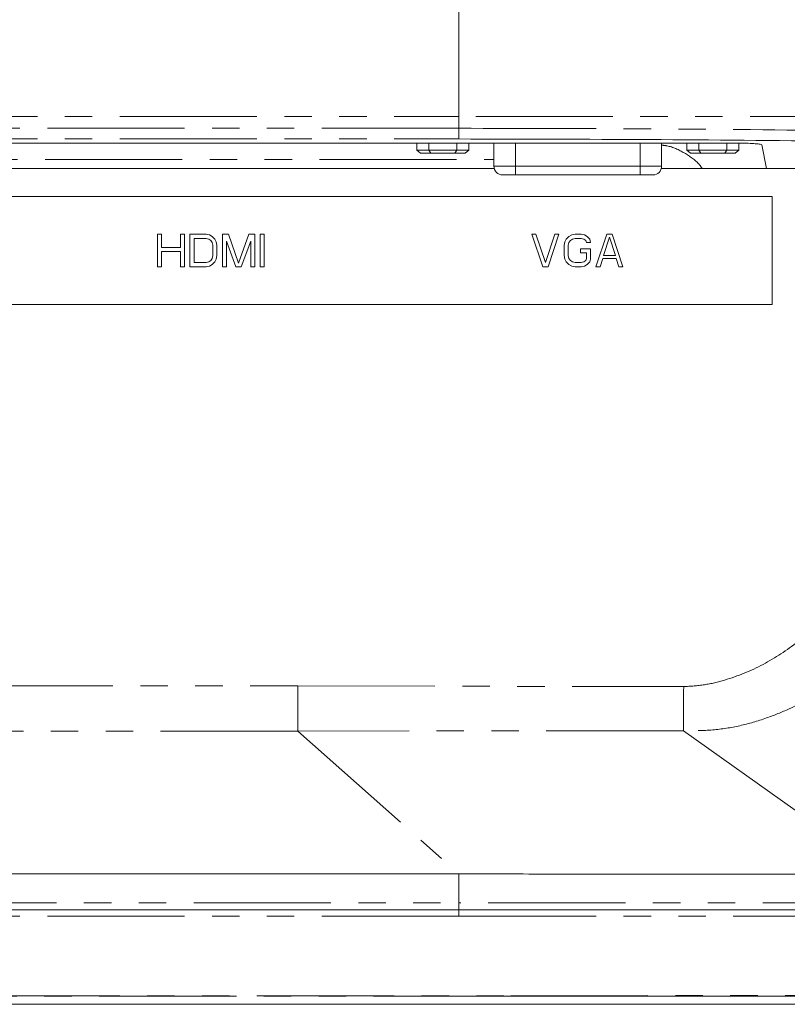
# Model space of a CAD drawing. Header units: millimetres. Extents: x 19 to 844, y 7 to 552.
# Tile 17 of 36: x 242 to 278, y 232 to 277. Entities that reach past the tile are written whole.
import ezdxf

# ---------------------------------------------------------------- set-up
doc = ezdxf.new("R2010")
doc.units = ezdxf.units.MM
doc.linetypes.add('PHANTOM', pattern=[12.7, 6.35, -1.27, 1.27, -1.27, 1.27, -1.27])

msp = doc.modelspace()

# ---------------------------------------------------------------- linework, layer by layer
at = {"color": 8, "linetype": 'PHANTOM', "lineweight": 0}
for p, q in [((262.38, 272.972), (262.38, 339.722)), ((132.38, 272.972), (262.38, 272.972)), ((262.38, 272.972), (262.38, 272.428)), ((262.38, 272.428), (132.38, 272.429)), ((132.38, 271.933), (262.38, 271.933)), ((264.996, 271.742), (264.996, 270.672)), ((270.763, 271.742), (270.763, 270.672)), ((217.823, 270.988), (263.996, 270.988)), ((263.996, 270.672), (264.996, 270.672)), ((264.996, 270.672), (270.763, 270.672)), ((264.996, 270.672), (264.996, 270.272)), ((270.763, 270.672), (270.763, 270.272)), ((270.763, 270.672), (271.763, 270.672)), ((214.615, 246.614), (254.92, 246.614)), ((254.92, 246.614), (272.782, 246.585)), ((254.92, 244.53), (214.575, 244.53)), ((272.769, 244.537), (254.92, 244.53)), ((254.92, 244.53), (262.374, 237.917)), ((272.769, 244.537), (282.129, 237.902)), ((262.374, 236.582), (262.374, 237.917)), ((212.003, 236.581), (262.374, 236.582)), ((262.38, 235.96), (262.38, 236.26)), ((262.38, 235.96), (211.974, 235.96)), ((151.431, 232.276), (264.777, 232.276)), ((264.777, 232.254), (151.431, 232.254)), ((264.777, 232.276), (323.635, 232.329)), ((264.777, 232.254), (264.777, 232.276))]:
    msp.add_line(p, q, dxfattribs=at)
at = {"color": 7, "linetype": 'Continuous', "lineweight": 15}
for p, q in [((216.112, 271.742), (275.397, 271.742)), ((260.43, 271.422), (260.43, 271.742)), ((260.98, 271.422), (260.98, 271.742)), ((262.28, 271.742), (262.28, 271.422)), ((262.83, 271.742), (262.83, 271.422)), ((263.996, 271.742), (263.996, 270.672)), ((271.763, 270.672), (271.763, 271.742)), ((272.93, 271.742), (272.93, 271.422)), ((273.48, 271.742), (273.48, 271.422)), ((274.78, 271.742), (274.78, 271.422)), ((275.33, 271.742), (275.33, 271.422)), ((276.397, 271.656), (276.616, 270.56)), ((260.98, 271.422), (260.43, 271.422)), ((260.43, 271.422), (260.595, 271.272)), ((260.595, 271.272), (261.076, 271.272)), ((262.28, 271.422), (260.98, 271.422)), ((260.98, 271.422), (261.076, 271.272)), ((261.076, 271.272), (262.183, 271.272)), ((262.28, 271.422), (262.183, 271.272)), ((262.183, 271.272), (262.665, 271.272)), ((262.28, 271.422), (262.83, 271.422)), ((262.83, 271.422), (262.665, 271.272)), ((272.93, 271.422), (273.48, 271.422)), ((273.095, 271.272), (272.93, 271.422)), ((273.576, 271.272), (273.095, 271.272)), ((273.48, 271.422), (274.78, 271.422)), ((273.576, 271.272), (273.48, 271.422)), ((274.683, 271.272), (273.576, 271.272)), ((274.683, 271.272), (274.78, 271.422)), ((275.165, 271.272), (274.683, 271.272)), ((274.78, 271.422), (275.33, 271.422)), ((275.165, 271.272), (275.33, 271.422)), ((264.012, 270.56), (214.894, 270.56)), ((264.396, 270.272), (264.996, 270.272)), ((264.996, 270.272), (270.763, 270.272)), ((270.763, 270.272), (271.363, 270.272)), ((276.616, 270.56), (271.747, 270.56)), ((276.616, 270.56), (281.984, 270.56)), ((214.88, 269.272), (276.88, 269.272)), ((276.88, 269.272), (276.88, 264.272)), ((248.43, 267.522), (248.617, 267.522)), ((248.43, 266.022), (248.43, 267.522)), ((248.617, 267.522), (248.617, 266.916)), ((249.492, 267.522), (249.68, 267.522)), ((249.492, 266.916), (249.492, 267.522)), ((249.68, 267.522), (249.68, 266.022)), ((249.93, 267.522), (250.68, 267.522)), ((249.93, 266.022), (249.93, 267.522)), ((250.68, 267.331), (250.117, 267.331)), ((250.117, 267.331), (250.117, 266.214)), ((250.68, 267.522), (250.836, 267.491)), ((250.805, 267.299), (250.68, 267.331)), ((250.898, 267.235), (250.805, 267.299)), ((250.836, 267.491), (250.961, 267.427)), ((250.961, 267.14), (250.898, 267.235)), ((250.961, 267.427), (251.086, 267.299)), ((250.992, 267.012), (250.961, 267.14)), ((251.086, 267.299), (251.148, 267.171)), ((251.148, 267.171), (251.18, 267.012)), ((251.43, 267.522), (251.711, 267.522)), ((251.43, 266.022), (251.43, 267.522)), ((251.617, 267.203), (251.617, 266.022)), ((252.055, 266.022), (251.617, 267.203)), ((251.711, 267.522), (252.18, 266.182)), ((252.18, 266.182), (252.648, 267.522)), ((252.742, 267.203), (252.305, 266.022)), ((252.648, 267.522), (252.93, 267.522)), ((252.742, 266.022), (252.742, 267.203)), ((252.93, 267.522), (252.93, 266.022)), ((253.18, 266.022), (253.18, 267.522)), ((253.18, 267.522), (253.367, 267.522)), ((253.367, 267.522), (253.367, 266.022)), ((265.755, 267.522), (265.942, 267.522)), ((266.255, 266.022), (265.755, 267.522)), ((265.942, 267.522), (266.38, 266.214)), ((266.38, 266.214), (266.817, 267.522)), ((267.005, 267.522), (266.505, 266.022)), ((266.817, 267.522), (267.005, 267.522)), ((267.255, 267.012), (267.286, 267.171)), ((267.286, 267.171), (267.348, 267.299)), ((267.348, 267.299), (267.473, 267.427)), ((267.473, 267.14), (267.442, 267.012)), ((267.473, 267.427), (267.598, 267.491)), ((267.536, 267.235), (267.473, 267.14)), ((267.63, 267.299), (267.536, 267.235)), ((267.598, 267.491), (267.755, 267.522)), ((267.755, 267.331), (267.63, 267.299)), ((267.755, 267.522), (268.036, 267.522)), ((268.036, 267.331), (267.755, 267.331)), ((268.036, 267.522), (268.192, 267.491)), ((268.161, 267.299), (268.036, 267.331)), ((268.255, 267.235), (268.161, 267.299)), ((268.192, 267.491), (268.317, 267.427)), ((268.286, 267.14), (268.255, 267.235)), ((268.473, 267.14), (268.286, 267.14)), ((268.317, 267.427), (268.442, 267.299)), ((268.442, 267.299), (268.473, 267.14)), ((268.723, 266.022), (269.223, 267.522)), ((269.348, 267.395), (269.067, 266.533)), ((269.223, 267.522), (269.473, 267.522)), ((269.63, 266.533), (269.348, 267.395)), ((269.473, 267.522), (269.973, 266.022)), ((248.617, 266.916), (249.492, 266.916)), ((248.617, 266.725), (248.617, 266.022)), ((249.492, 266.725), (248.617, 266.725)), ((249.492, 266.022), (249.492, 266.725)), ((250.992, 266.533), (250.992, 267.012)), ((251.18, 267.012), (251.18, 266.533)), ((267.255, 266.533), (267.255, 267.012)), ((267.442, 267.012), (267.442, 266.533)), ((268.005, 266.661), (268.005, 266.852)), ((268.005, 266.852), (268.473, 266.852)), ((268.286, 266.661), (268.005, 266.661)), ((268.286, 266.405), (268.286, 266.661)), ((268.473, 266.852), (268.473, 266.374)), ((250.117, 266.214), (250.68, 266.214)), ((250.68, 266.214), (250.805, 266.246)), ((250.805, 266.246), (250.898, 266.31)), ((250.898, 266.31), (250.961, 266.405)), ((250.961, 266.405), (250.992, 266.533)), ((251.086, 266.246), (250.961, 266.118)), ((251.148, 266.374), (251.086, 266.246)), ((251.18, 266.533), (251.148, 266.374)), ((267.286, 266.374), (267.255, 266.533)), ((267.348, 266.246), (267.286, 266.374)), ((267.473, 266.118), (267.348, 266.246)), ((267.442, 266.533), (267.473, 266.405)), ((267.473, 266.405), (267.536, 266.31)), ((267.536, 266.31), (267.63, 266.246)), ((267.63, 266.246), (267.755, 266.214)), ((267.755, 266.214), (268.036, 266.214)), ((268.036, 266.214), (268.161, 266.246)), ((268.161, 266.246), (268.255, 266.31)), ((268.255, 266.31), (268.286, 266.405)), ((268.442, 266.246), (268.317, 266.118)), ((268.473, 266.374), (268.442, 266.246)), ((269.036, 266.405), (268.911, 266.022)), ((269.661, 266.405), (269.036, 266.405)), ((269.067, 266.533), (269.63, 266.533)), ((269.786, 266.022), (269.661, 266.405)), ((248.617, 266.022), (248.43, 266.022)), ((249.68, 266.022), (249.492, 266.022)), ((250.68, 266.022), (249.93, 266.022)), ((250.836, 266.054), (250.68, 266.022)), ((250.961, 266.118), (250.836, 266.054)), ((251.617, 266.022), (251.43, 266.022)), ((252.305, 266.022), (252.055, 266.022)), ((252.93, 266.022), (252.742, 266.022)), ((253.367, 266.022), (253.18, 266.022)), ((266.505, 266.022), (266.255, 266.022)), ((267.598, 266.054), (267.473, 266.118)), ((267.755, 266.022), (267.598, 266.054)), ((268.036, 266.022), (267.755, 266.022)), ((268.192, 266.054), (268.036, 266.022)), ((268.317, 266.118), (268.192, 266.054)), ((268.911, 266.022), (268.723, 266.022)), ((269.973, 266.022), (269.786, 266.022)), ((276.88, 264.272), (214.88, 264.272)), ((262.374, 237.917), (211.928, 237.917)), ((262.38, 236.26), (212.003, 236.258)), ((307.63, 231.88), (148.88, 231.88)), ((301.13, 231.88), (149.089, 231.88))]:
    msp.add_line(p, q, dxfattribs=at)
for centre, start, end in [((264.396, 270.672), 180, 270), ((271.363, 270.672), 270, 0)]:
    msp.add_arc(centre, 0.4, start, end, dxfattribs=at)
at = {"color": 8, "linetype": 'PHANTOM', "lineweight": 0}
for points, knots in [([(320.304, 272.973), (317.969, 272.973), (313.334, 272.973), (306.213, 272.973), (299.049, 272.973), (291.824, 272.973), (284.543, 272.973), (277.205, 272.973), (269.811, 272.972), (264.86, 272.972), (262.38, 272.972)], [0, 0, 0, 0, 0.1292122, 0.2563987, 0.3819547, 0.5062912, 0.6298311, 0.753006, 0.8762508, 1, 1, 1, 1]), ([(262.38, 272.428), (265.386, 272.423), (271.4, 272.412), (280.37, 272.323), (289.26, 272.186), (295.06, 272.047), (297.959, 271.978)], [0, 0, 0, 0, 0.25, 0.5, 0.75, 1, 1, 1, 1]), ([(262.38, 271.933), (262.38, 271.945), (262.38, 271.969), (262.38, 272.085), (262.38, 272.243), (262.38, 272.367), (262.38, 272.428)], [0, 0, 0, 0, 0.25, 0.499999, 0.75, 1, 1, 1, 1]), ([(273.648, 270.56), (273.598, 270.628), (273.38, 270.931), (272.821, 271.303), (272.218, 271.601), (271.847, 271.639), (271.763, 271.648)], [0, 0, 0, 0, 0.112885, 0.499883, 0.886881, 1, 1, 1, 1]), ([(285.292, 257.129), (285.271, 256.547), (285.235, 255.537), (284.997, 254.222), (284.686, 253.09), (284.325, 252.103), (283.89, 251.236), (283.505, 250.57), (283.121, 249.992), (282.684, 249.41), (282.133, 248.766), (281.38, 247.998), (280.417, 247.191), (279.164, 246.321), (277.887, 245.63), (276.576, 245.098), (275.394, 244.748), (274.1, 244.548), (273.222, 244.541), (272.769, 244.537)], [0, 0, 0, 0, 0.088345, 0.153383, 0.202534, 0.266828, 0.312687, 0.349941, 0.383823, 0.418154, 0.460745, 0.512667, 0.581703, 0.651686, 0.744385, 0.801733, 0.866672, 0.931271, 1, 1, 1, 1]), ([(272.782, 246.585), (273.102, 246.604), (273.744, 246.643), (274.994, 246.949), (276.487, 247.558), (278.102, 248.622), (279.509, 249.946), (280.658, 251.503), (281.511, 253.235), (282.057, 255.098), (282.1, 256.384), (282.122, 257.027)], [0, 0, 0, 0, 0.062508, 0.125051, 0.25, 0.374994, 0.500006, 0.625027, 0.75005, 0.875048, 1, 1, 1, 1]), ([(254.92, 244.53), (254.92, 244.865), (254.92, 245.535), (254.92, 246.254), (254.92, 246.614)], [0, 0, 0, 0, 0.500001, 1, 1, 1, 1]), ([(272.769, 244.537), (272.771, 244.867), (272.775, 245.526), (272.78, 246.232), (272.782, 246.585)], [0, 0, 0, 0, 0.499891, 1, 1, 1, 1]), ([(262.38, 236.26), (262.379, 236.272), (262.379, 236.297), (262.378, 236.355), (262.377, 236.43), (262.376, 236.515), (262.375, 236.56), (262.374, 236.582)], [0, 0, 0, 0, 0.1524433, 0.2971475, 0.5621239, 0.7964416, 1, 1, 1, 1]), ([(282.79, 236.581), (280.901, 236.581), (277.273, 236.581), (272.017, 236.582), (267.101, 236.582), (263.924, 236.582), (262.374, 236.582)], [0, 0, 0, 0, 0.2776431, 0.5330825, 0.7723073, 1, 1, 1, 1]), ([(262.38, 235.96), (265.537, 235.96), (271.851, 235.96), (281.322, 235.96), (290.791, 235.96), (300.25, 235.96), (309.691, 235.96), (315.933, 235.96), (319.054, 235.96)], [0, 0, 0, 0, 0.166675, 0.333348, 0.500014, 0.666682, 0.833342, 1, 1, 1, 1])]:
    msp.add_open_spline(points, degree=3, knots=knots, dxfattribs=at)
at = {"color": 7, "linetype": 'Continuous', "lineweight": 15}
for points, knots in [([(297.171, 271.5), (294.334, 271.567), (288.658, 271.7), (279.965, 271.832), (271.196, 271.917), (265.318, 271.927), (262.38, 271.933)], [0, 0, 0, 0, 0.249998, 0.5, 0.749998, 1, 1, 1, 1]), ([(275.397, 271.742), (275.526, 271.74), (275.785, 271.738), (276.114, 271.718), (276.346, 271.689), (276.38, 271.667), (276.397, 271.656)], [0, 0, 0, 0, 0.247238, 0.498755, 0.750912, 1, 1, 1, 1]), ([(262.374, 237.917), (263.817, 237.914), (266.6, 237.91), (270.663, 237.904), (274.56, 237.898), (278.363, 237.897), (280.885, 237.901), (282.129, 237.902)], [0, 0, 0, 0, 0.219239, 0.422527, 0.61702, 0.811035, 1, 1, 1, 1]), ([(282.789, 236.261), (279.388, 236.26), (272.585, 236.26), (265.781, 236.26), (262.38, 236.26)], [0, 0, 0, 0, 0.500004, 1, 1, 1, 1]), ([(264.777, 232.254), (264.934, 232.254), (265.377, 232.254), (266.785, 232.254), (271.534, 232.254), (280.9, 232.255), (299.111, 232.255), (313.825, 232.25), (323.635, 232.246)], [0, 0, 0, 0, 0.007968, 0.0225881, 0.0717844, 0.2500014, 0.500003, 1, 1, 1, 1])]:
    msp.add_open_spline(points, degree=3, knots=knots, dxfattribs=at)

doc.saveas('drawing.dxf')
